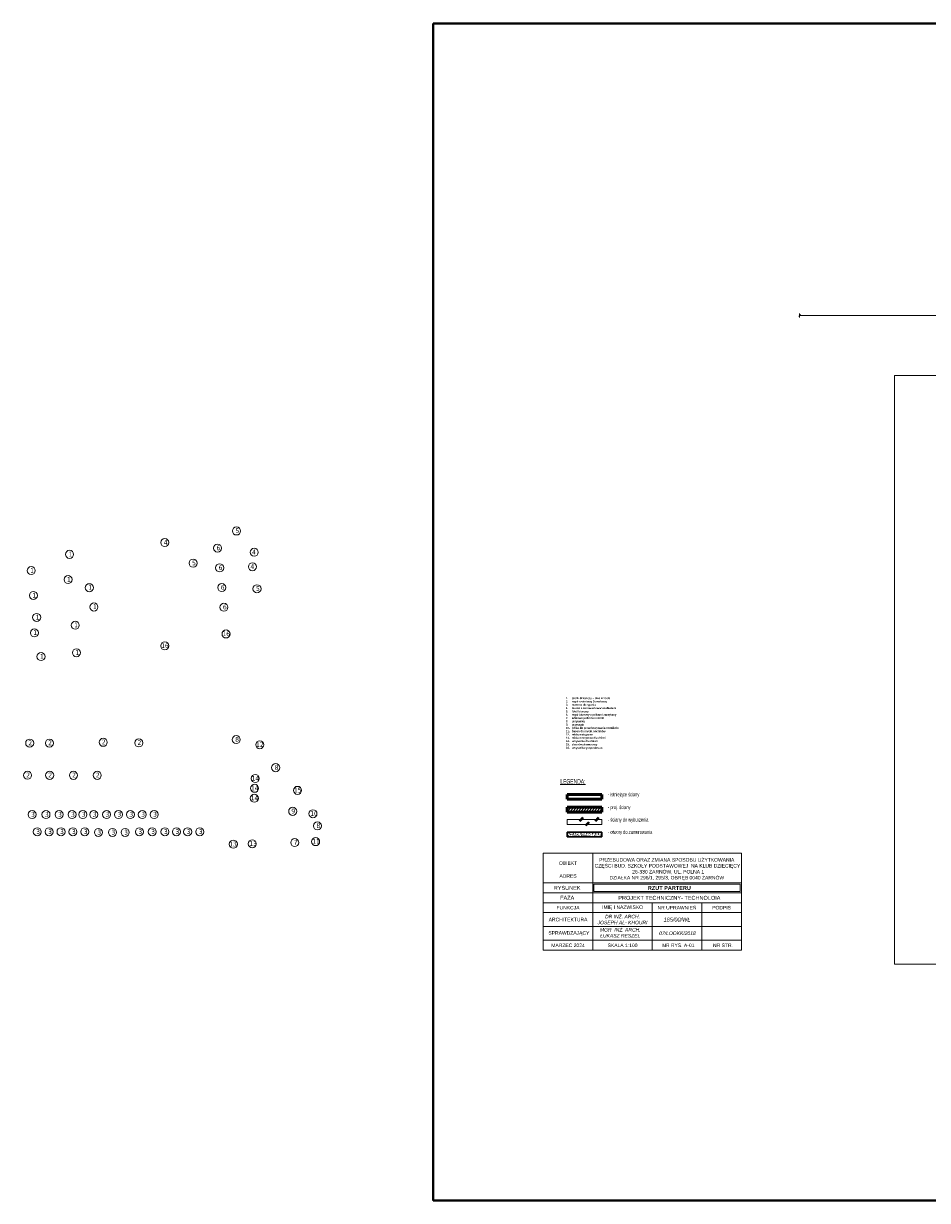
# Model space of a CAD drawing. Header units: millimetres. Extents: x 72202 to 304796, y 21658 to 519946.
# Tile 109 of 139: x 189736 to 194298, y 229636 to 235575. Entities that reach past the tile are written whole.
import ezdxf

# ---------------------------------------------------------------- set-up
doc = ezdxf.new("R2010")
doc.units = ezdxf.units.MM
doc.layers.get('0').update_dxf_attribs({"color": 253})
doc.layers.get('Defpoints').update_dxf_attribs({"color": 253})
for name, color, linetype, lineweight in [('kreskowanie', 253, 'Continuous', 5), ('linia - gruba - projektowana', 253, 'Continuous', 50), ('linia - kreskowanie', 253, 'Continuous', 5), ('linia - rzut - gruba - istn.', 253, 'Continuous', 50), ('linia - ściany do wyburzenia', 253, 'Continuous', 5), ('LINIA CIENKA', 7, 'Continuous', 13), ('LINIA WYMIAROWANIE', 253, 'Continuous', 9), ('LINIA ŚCIANA PROJEKTOWANA', 253, 'Continuous', 30), ('OPISY', 253, 'Continuous', 9), ('wymiary', 253, 'Continuous', 15)]:
    doc.layers.add(name, color=color, linetype=linetype, lineweight=lineweight)
doc.layers.add('LINIA-NIE DRUKOWAĆ', color=253, linetype='Continuous', lineweight=20, plot=False)
doc.styles.add('GENERATED_STYLE_2', font='txt')
doc.styles.add('simplex', font='arial.ttf')
doc.styles.get("Standard").update_dxf_attribs({"font": 'ARIALN.TTF', "width": 0.75})
doc.dimstyles.new('sebek100', dxfattribs={"dimtxt": 17, "dimasz": 10, "dimexe": 10, "dimexo": 20, "dimgap": 4, "dimtad": 1, "dimrnd": 0.5, "dimtxsty": 'Standard', "dimblk": 'OBLIQUE', "dimcen": 8, "dimclre": 1, "dimazin": 0, "dimtm": 1e-09, "dimtfac": 1, "dimtix": 1, "dimtmove": 1, "dimatfit": 3, "dimldrblk": 'zas', "dimfxl": 10, "dimfxlon": 1, "dimtolj": 2, "dimlwd": -1, "dimlwe": -1, "dimarcsym": 0})

# ---------------------------------------------------------------- blocks, each defined once
blk = doc.blocks.new('_Oblique')
at = {"color": 0, "linetype": 'ByBlock', "lineweight": -2}
blk.add_line((-0.5, -0.5), (0.5, 0.5), dxfattribs=at)
blk = doc.blocks.new('*D256')
at = {"layer": 'Defpoints', "color": 0, "lineweight": -3, "ltscale": 4, "transparency": 16777216}
for p in [(200553.3, 234101.5), (193653.3, 233798.9), (200553.3, 233798.9)]:
    blk.add_point(p, dxfattribs=at)
at = {"layer": 'LINIA CIENKA', "ltscale": 4, "transparency": 16777216}
for p, q in [((193653.3, 234091.5), (193653.3, 234111.5)), ((200553.3, 234091.5), (200553.3, 234111.5))]:
    blk.add_line(p, q, dxfattribs=at)
at = {"layer": 'LINIA CIENKA', "color": 0, "ltscale": 4, "transparency": 16777216}
blk.add_line((193653.3, 234101.5), (200553.3, 234101.5), dxfattribs=at)
at = {"layer": 'LINIA CIENKA', "color": 0, "ltscale": 4, "transparency": 16777216, "xscale": 10, "yscale": 10, "zscale": 10, "rotation": 180}
blk.add_blockref('_Oblique', (193653.3, 234101.5), dxfattribs=at)
at = {"layer": 'LINIA CIENKA', "color": 0, "ltscale": 4, "transparency": 16777216, "xscale": 10, "yscale": 10, "zscale": 10}
blk.add_blockref('_Oblique', (200553.3, 234101.5), dxfattribs=at)
at = {"layer": 'LINIA CIENKA', "color": 0, "lineweight": -3, "ltscale": 4, "transparency": 16777216, "insert": (197103.3, 234207.6), "char_height": 200, "attachment_point": 5, "bg_fill": 3, "box_fill_scale": 1.1, "bg_fill_color": 256, "bg_fill_true_color": 13158600, "bg_fill_transparency": 0}
blk.add_mtext('\\A2;6900', dxfattribs=at)
blk = doc.blocks.new('zas')

msp = doc.modelspace()

# ---------------------------------------------------------------- hatches: boundary and pattern name
at = {"layer": 'kreskowanie'}
h = msp.add_hatch(dxfattribs=at)
h.set_pattern_fill('ANSI31', color=256, scale=3)
h.set_pattern_definition([(45, (-18223.993, 10293.029), (-6.7351921, 6.7351921), [])])
h.paths.add_polyline_path([(192479.3, 231620.511), (192479.3, 231596.511), (192654.151, 231596.511), (192654.151, 231620.511)])
at = {"layer": 'linia - kreskowanie'}
h = msp.add_hatch(dxfattribs=at)
h.set_pattern_fill('AR-CONC', color=256, scale=2, style=0)
h.set_pattern_definition([(50, (-40122.498, 132758.425), (14.34520365, -1.2550427), [1.5, -16.5]), (355, (-40122.498, 132758.425), (-2.7750267, 15.0438427), [1.2, -13.2]), (100.4514, (-40121.302, 132758.321), (11.5701876, 13.78879084), [1.2748038, -14.0228422]), (46.1842, (-40122.498, 132762.425), (21.344821, -3.3103803), [2.25, -24.75]), (96.6356, (-40120.719, 132762.15), (18.6932541, 19.4823574), [1.9122058, -21.03426]), (351.1842, (-40122.498, 132762.425), (18.6932389, 19.482372), [1.8, -19.8]), (21, (-40120.498, 132761.425), (11.93814104, -8.0523778), [1.5, -16.5]), (326, (-40120.498, 132761.425), (4.8663066, 14.5030009), [1.2, -13.2]), (71.4514, (-40119.503, 132760.754), (16.8044526, 6.4506099), [1.2748038, -14.0228422]), (37.5, (-40122.4976, 132758.4255), (0.24319711, 6.65787708), [0, -13.04, 0, -13.4, 0, -13.25]), (7.5, (-40122.4976, 132758.4255), (5.26139075, 7.88823424), [0, -7.64, 0, -12.74, 0, -5.05]), (327.5, (-40126.9576, 132758.4255), (10.67644872, -0.45109743), [0, -5, 0, -15.6, 0, -20.7]), (317.5, (-40128.958, 132758.4255), (11.6637234, 2.00209965), [0, -6.5, 0, -10.36, 0, -14.7])])
h.paths.add_polyline_path([(192654.151, 231495.716), (192479.3, 231495.716), (192479.3, 231471.716), (192654.151, 231471.716)])

# ---------------------------------------------------------------- linework, layer by layer
at = {"layer": 'linia - gruba - projektowana'}
for p, q in [((192479.3, 231685.676), (192654.151, 231685.676)), ((192479.3, 231661.676), (192479.3, 231685.676)), ((192654.151, 231661.676), (192654.151, 231685.676)), ((192479.3, 231661.676), (192654.151, 231661.676))]:
    msp.add_line(p, q, dxfattribs=at)
at = {"layer": 'linia - rzut - gruba - istn.'}
for p, q in [((192479.3, 231620.511), (192654.151, 231620.511)), ((192479.3, 231596.511), (192479.3, 231620.511)), ((192479.3, 231596.511), (192654.151, 231596.511)), ((192654.151, 231596.511), (192654.151, 231620.511))]:
    msp.add_line(p, q, dxfattribs=at)
at = {"layer": 'linia - ściany do wyburzenia', "color": 8}
for p, q in [((192540.273, 231552.751), (192557.388, 231569.867)), ((192545.295, 231549.371), (192562.41, 231566.487)), ((192619.922, 231552.751), (192637.037, 231569.867)), ((192624.944, 231549.371), (192642.059, 231566.487)), ((192479.3, 231558.413), (192654.151, 231558.413)), ((192479.3, 231534.413), (192479.3, 231558.413)), ((192479.3, 231534.413), (192654.151, 231534.413)), ((192570.177, 231529.762), (192587.292, 231546.877)), ((192575.199, 231526.382), (192592.314, 231543.497)), ((192654.151, 231534.413), (192654.151, 231558.413))]:
    msp.add_line(p, q, dxfattribs=at)
at = {"layer": 'LINIA CIENKA'}
for p, q in [((192359.3, 231388.874), (193359.3, 231388.874)), ((192359.3, 230949.871), (193359.3, 230949.871))]:
    msp.add_line(p, q, dxfattribs=at)
at = {"layer": 'LINIA WYMIAROWANIE', "lineweight": 40, "ltscale": 4}
msp.add_lwpolyline([(191803.589, 235575.495), (203020.483, 235575.495), (203020.483, 229636.439), (191803.589, 229636.439)], close=True, dxfattribs=at)
at = {"layer": 'LINIA ŚCIANA PROJEKTOWANA'}
for p, q in [((192479.3, 231495.716), (192654.151, 231495.716)), ((192479.3, 231471.716), (192479.3, 231495.716)), ((192479.3, 231471.716), (192654.151, 231471.716)), ((192654.151, 231471.716), (192654.151, 231495.716))]:
    msp.add_line(p, q, dxfattribs=at)
at = {"layer": 'LINIA-NIE DRUKOWAĆ'}
msp.add_lwpolyline([(194131.143, 233798.874), (194131.143, 230828.874), (201031.143, 230828.874), (201031.143, 233798.874)], close=True, dxfattribs=at)
at = {"layer": 'OPISY'}
for p, q in [((192359.3, 230898.874), (192359.3, 231388.874)), ((192609.3, 230898.874), (192609.3, 231388.874)), ((193359.3, 231388.874), (193359.3, 230898.874)), ((192359.3, 231238.874), (193359.3, 231238.874)), ((192615.3, 231194.874), (192615.3, 231232.874)), ((192615.3, 231232.874), (193353.3, 231232.874)), ((193353.3, 231232.874), (193353.3, 231194.874)), ((192359.3, 231188.874), (193359.3, 231188.874)), ((192615.3, 231194.874), (193353.3, 231194.874)), ((192359.3, 231138.874), (193359.3, 231138.874)), ((192359.3, 231088.874), (193359.3, 231088.874)), ((192909.3, 230898.874), (192909.3, 231138.874)), ((193159.3, 230898.874), (193159.3, 231138.874)), ((192359.3, 231018.874), (193359.3, 231018.874)), ((192359.3, 230898.874), (193359.3, 230898.874))]:
    msp.add_line(p, q, dxfattribs=at)
at = {"layer": 'wymiary'}
for centre in [(190811.033, 233014.9), (190448.999, 232956.356), (190715.274, 232928.266), (189968.451, 232896.93), (190592.223, 232852.355), (190900.482, 232907.474), (189774.975, 232815.04), (190726.043, 232828.847), (190891.673, 232834.285), (189960.928, 232769.802), (189786.016, 232689.494), (190068.142, 232728.604), (190736.811, 232729.429), (190914.445, 232723.077), (190091.506, 232631.07), (190747.58, 232630.01), (189802.47, 232578.762), (189791.08, 232500.555), (189997.13, 232539.166), (190758.222, 232495.151), (190449.163, 232435.179), (189824.442, 232380.89), (190003.396, 232400.274), (190809.51, 231962.151), (189767.276, 231944.376), (189867.117, 231944.376), (190138.231, 231948.475), (190318.05, 231945.51), (190928.603, 231936.181), (189756.51, 231782.015), (189868.014, 231781.86), (189988.212, 231781.86), (190108.212, 231781.86), (191008.686, 231820.551), (190905.673, 231765.698), (190900.908, 231666.143), (190902.207, 231716.354), (191118.963, 231705.874), (189779.661, 231583.874), (189849.366, 231583.874), (189915.683, 231583.874), (189981.031, 231583.874), (190035.463, 231583.874), (190090.43, 231583.874), (190155.463, 231583.874), (190215.463, 231583.874), (190275.463, 231583.874), (190335.463, 231583.874), (190395.463, 231583.874), (191094.626, 231600.127), (191196.963, 231587.907), (189805.451, 231496.808), (189865.451, 231496.808), (189925.451, 231496.808), (189985.451, 231496.808), (190045.451, 231496.808), (190113.963, 231493.874), (190185.219, 231493.874), (190249.14, 231493.874), (190320.951, 231496.808), (190385.697, 231496.808), (190449.789, 231496.808), (190507.939, 231496.808), (190564.527, 231496.808), (190625.804, 231496.808), (191219.623, 231526.723), (190795.053, 231434.408), (190890.669, 231436.306), (191105.077, 231442.407), (191210.426, 231447.186)]:
    msp.add_circle(centre, 20.326, dxfattribs=at)

# ---------------------------------------------------------------- texts
at = {"layer": 'LINIA CIENKA', "insert": (192445.348, 231762.836), "char_height": 30, "width": 1849.10191, "attachment_point": 1}
msp.add_mtext('{\\H0.78125x;\\LLEGENDA:\\H0.64x;\\P\\P\\H1.5x;\\l^I^I\\H0.83333x;- istniejące ściany\\P\\P^I^I- proj. ściany\\P\\P^I^I- ściany do wyburzenia\\P\\P^I^I- otwory do zamurowania}', dxfattribs=at)
at = {"layer": 'OPISY', "style": 'simplex'}
for s, insert, char_height, width, attachment_point in [('\\A1;\\pi-30,l30,t30;{\\fArial Narrow|b1|i0|c238|p34;1.^Istolik dziecięcy + dwa krzesła \\P2.^Iregał szatniowy 3-osobowy \\P3.^Imaterac do spania \\P4.^Ibiurko z kontenerkiem/ szufladami \\P5.^Ifotel biurowy\\P6.^Iregał biurowy z pólkami zamykany \\P7.^Iażurowe półki na nocniki \\P8.^Iumywalka \\P9.^Iprzewijak \\P10.^Ipółka do przechowywania nocników \\P11.^Ibasen do mycia nocników \\P12.^Imiska ustępowa \\P13.^Imiska ustępowa dla dzieci \\P14.^Iumywalka dla dzieci \\P15.^Izlew dwukomorowy\\P16.^Iumywalka gospodarcza }', (192473.581, 232176.13), 10, 560.36396, 1), ('OBIEKT', (192484.3, 231338.874), 18, 250, 5), ('\\A1;PRZEBUDOWA ORAZ ZMIANA SPOSOBU UŻYTKOWANIA\\P CZĘŚCI BUD. SZKOŁY PODSTAWOWEJ  NA KLUB DZIECIĘCY  \\P  26-330 ŻARNÓW, UL. POLNA 1\\PDZIAŁKA NR 296/1, 295/3, OBRĘB 0040 ŻARNÓW', (192982.679, 231307.621), 18, 879.64412, 5), ('\\PADRES', (192484.3, 231288.874), 18, 250, 5), ('RYSUNEK', (192479.971, 231213.874), 20, 241.34214, 5), ('{\\fArial|b1|i0|c238|p34;RZUT PARTERU}', (192995.665, 231213.39), 20, 867.64412, 5), ('FAZA', (192479.971, 231163.874), 20, 241.34214, 5), ('PROJEKT TECHNICZNY- TECHNOLOIA', (192995.665, 231163.39), 20, 867.64412, 5), ('FUNKCJA', (192484.3, 231113.874), 18, 250, 5), ('IMIĘ I NAZWISKO', (192759.3, 231113.874), 18, 300, 5), ('NR UPRAWNIEŃ', (193034.3, 231113.874), 18, 250, 5), ('PODPIS', (193259.3, 231113.874), 18, 200, 5), ('ARCHITEKTURA', (192484.3, 231053.874), 18, 250, 5), ('{\\fArial|b0|i1|c238|p34;DR INŻ. ARCH. \\PJOSEPH AL- KHOURI}', (192759.3, 231053.874), 18, 300, 5), ('{\\fArial|b0|i1|c238|p34;185/00/WŁ}', (193034.3, 231053.874), 20, 250, 5), ('SPRAWDZAJĄCY', (192488.629, 230983.874), 18, 250, 5), ('{\\fArial|b0|i1|c238|p34;MGR  INŻ. ARCH. \\PŁUKASZ RESZEL}', (192747.817, 230987.48), 18, 250, 5), ('{\\fArial|b0|i1|c238|p34;07/LOOKK/2018}', (193036.59, 230984.871), 18, 250, 5), ('MARZEC 2024', (192484.3, 230923.874), 18, 250, 5), ('SKALA 1:100', (192759.3, 230923.874), 18, 300, 5), ('  NR RYS. A-01', (193034.3, 230923.874), 18, 250, 5), ('  NR STR.', (193259.3, 230923.874), 18, 200, 5)]:
    msp.add_mtext(s, dxfattribs=dict(at, insert=insert, char_height=char_height, width=width, attachment_point=attachment_point))
at = {"layer": 'wymiary', "char_height": 24, "attachment_point": 1, "style": 'GENERATED_STYLE_2'}
for s, insert in [('{\\fTahoma|b0|i0|c238|p32; 5}', (190796.532, 233028.195)), ('{\\fTahoma|b0|i0|c238|p32; 4}', (190434.497, 232969.651)), ('{\\fTahoma|b0|i0|c238|p32; 6}', (190700.772, 232941.561)), ('{\\fTahoma|b0|i0|c238|p32; 1}', (189953.949, 232910.225)), ('{\\fTahoma|b0|i0|c238|p32; 4}', (190880.065, 232920.196)), ('{\\fTahoma|b0|i0|c238|p32; 1}', (189760.473, 232828.335)), ('{\\fTahoma|b0|i0|c238|p32; 5}', (190577.721, 232865.65)), ('{\\fTahoma|b0|i0|c238|p32; 6}', (190711.541, 232842.142)), ('{\\fTahoma|b0|i0|c238|p32; 4}', (190872.309, 232847.411)), ('{\\fTahoma|b0|i0|c238|p32; 1}', (189946.426, 232783.096)), ('{\\fTahoma|b0|i0|c238|p32; 1}', (189771.514, 232702.789)), ('{\\fTahoma|b0|i0|c238|p32; 6}', (190722.31, 232742.724)), ('{\\fTahoma|b0|i0|c238|p32; 5}', (190899.943, 232736.372)), ('{\\fTahoma|b0|i0|c238|p32; 6}', (190733.079, 232643.305)), ('{\\fTahoma|b0|i0|c238|p32; 16}', (190730.991, 232508.445)), ('{\\fTahoma|b0|i0|c238|p32; 16}', (190421.932, 232448.474)), ('{\\fTahoma|b0|i0|c238|p32;2}', (189760.557, 231957.671)), ('{\\fTahoma|b0|i0|c238|p32;2}', (189860.398, 231957.671)), ('{\\fTahoma|b0|i0|c238|p32;2}', (190131.513, 231961.77)), ('{\\fTahoma|b0|i0|c238|p32;2}', (190311.331, 231958.805)), ('{\\fTahoma|b0|i0|c238|p32; 8}', (190795.008, 231975.446)), ('{\\fTahoma|b0|i0|c238|p32; 12}', (190900.361, 231948.523)), ('{\\fTahoma|b0|i0|c238|p32; 8}', (190994.184, 231833.846)), ('{\\fTahoma|b0|i0|c238|p32;2}', (189749.792, 231795.309)), ('{\\fTahoma|b0|i0|c238|p32;2}', (189861.295, 231795.155)), ('{\\fTahoma|b0|i0|c238|p32;2}', (189981.493, 231795.155)), ('{\\fTahoma|b0|i0|c238|p32;2}', (190101.493, 231795.155)), ('{\\fTahoma|b0|i0|c238|p32; 14}', (190878.442, 231778.993)), ('{\\fTahoma|b0|i0|c238|p32; 14}', (190874.977, 231729.649)), ('{\\fTahoma|b0|i0|c238|p32; 15}', (191091.733, 231719.169)), ('{\\fTahoma|b0|i0|c238|p32; 14}', (190873.677, 231679.438)), ('{\\fTahoma|b0|i0|c238|p32; 3}', (189765.16, 231597.169)), ('{\\fTahoma|b0|i0|c238|p32; 3}', (189834.864, 231597.169)), ('{\\fTahoma|b0|i0|c238|p32; 3}', (189901.182, 231597.169)), ('{\\fTahoma|b0|i0|c238|p32; 3}', (189966.529, 231597.169)), ('{\\fTahoma|b0|i0|c238|p32; 3}', (190020.962, 231597.169)), ('{\\fTahoma|b0|i0|c238|p32; 3}', (190075.928, 231597.169)), ('{\\fTahoma|b0|i0|c238|p32; 3}', (190140.962, 231597.169)), ('{\\fTahoma|b0|i0|c238|p32; 3}', (190200.962, 231597.169)), ('{\\fTahoma|b0|i0|c238|p32; 3}', (190260.962, 231597.169)), ('{\\fTahoma|b0|i0|c238|p32; 3}', (190320.962, 231597.169)), ('{\\fTahoma|b0|i0|c238|p32; 3}', (190380.962, 231597.169)), ('{\\fTahoma|b0|i0|c238|p32;9}', (191087.908, 231613.422)), ('{\\fTahoma|b0|i0|c238|p32;10}', (191183.526, 231601.201)), ('{\\fTahoma|b0|i0|c238|p32; 3}', (189790.95, 231510.103)), ('{\\fTahoma|b0|i0|c238|p32; 3}', (189850.95, 231510.103)), ('{\\fTahoma|b0|i0|c238|p32; 3}', (189910.95, 231510.103)), ('{\\fTahoma|b0|i0|c238|p32; 3}', (189970.95, 231510.103)), ('{\\fTahoma|b0|i0|c238|p32; 3}', (190030.95, 231510.103)), ('{\\fTahoma|b0|i0|c238|p32; 3}', (190099.462, 231507.169)), ('{\\fTahoma|b0|i0|c238|p32; 3}', (190170.717, 231507.169)), ('{\\fTahoma|b0|i0|c238|p32; 3}', (190234.638, 231507.169)), ('{\\fTahoma|b0|i0|c238|p32; 3}', (190306.45, 231510.103)), ('{\\fTahoma|b0|i0|c238|p32; 3}', (190371.195, 231510.103)), ('{\\fTahoma|b0|i0|c238|p32; 3}', (190435.287, 231510.103)), ('{\\fTahoma|b0|i0|c238|p32; 3}', (190493.437, 231510.103)), ('{\\fTahoma|b0|i0|c238|p32; 3}', (190550.025, 231510.103)), ('{\\fTahoma|b0|i0|c238|p32; 3}', (190611.303, 231510.103)), ('{\\fTahoma|b0|i0|c238|p32; 8}', (191205.122, 231540.018)), ('{\\fTahoma|b0|i0|c238|p32; 13}', (190765.245, 231447.112)), ('{\\fTahoma|b0|i0|c238|p32;13}', (190876.168, 231449.601)), ('{\\fTahoma|b0|i0|c238|p32; 7}', (191090.575, 231455.702)), ('{\\fTahoma|b0|i0|c238|p32; 11}', (191184.581, 231460.481))]:
    msp.add_mtext(s, dxfattribs=dict(at, insert=insert))
for insert, width in [((190053.64, 232741.899), 35.64044), ((190077.004, 232644.365), 36.42247), ((189787.968, 232592.057), 32.966), ((189982.629, 232552.461), 30.4134), ((189776.578, 232513.85), 26.07185), ((189988.894, 232413.568), 36.42247), ((189809.941, 232394.185), 36.42247)]:
    msp.add_mtext('{\\fTahoma|b0|i0|c238|p32; 1}', dxfattribs=dict(at, insert=insert, width=width))

# ---------------------------------------------------------------- next in the draw order: dimensions: what is measured, and where the dimension line sits
at = {"layer": 'LINIA CIENKA', "lineweight": -3, "ltscale": 4}
dim = msp.add_linear_dim(base=(200553.292, 234101.507), p1=(193653.292, 233798.874), p2=(200553.292, 233798.874), dimstyle='sebek100', override={"dimtxt": 200, "dimrnd": 0, "dimclre": 256, "dimtfill": 1, "dimarcsym": 2}, dxfattribs=at)
dim.commit()
dim.dimension.update_dxf_attribs({"geometry": '*D256', "text_midpoint": (197103.292, 234207.622)})

# ---------------------------------------------------------------- next in the draw order: linework, layer by layer
at = {"layer": 'LINIA-NIE DRUKOWAĆ'}
msp.add_lwpolyline([(194131.143, 233798.874), (194131.143, 230828.874), (201031.143, 230828.874), (201031.143, 233798.874)], close=True, dxfattribs=at)

doc.saveas('drawing.dxf')
